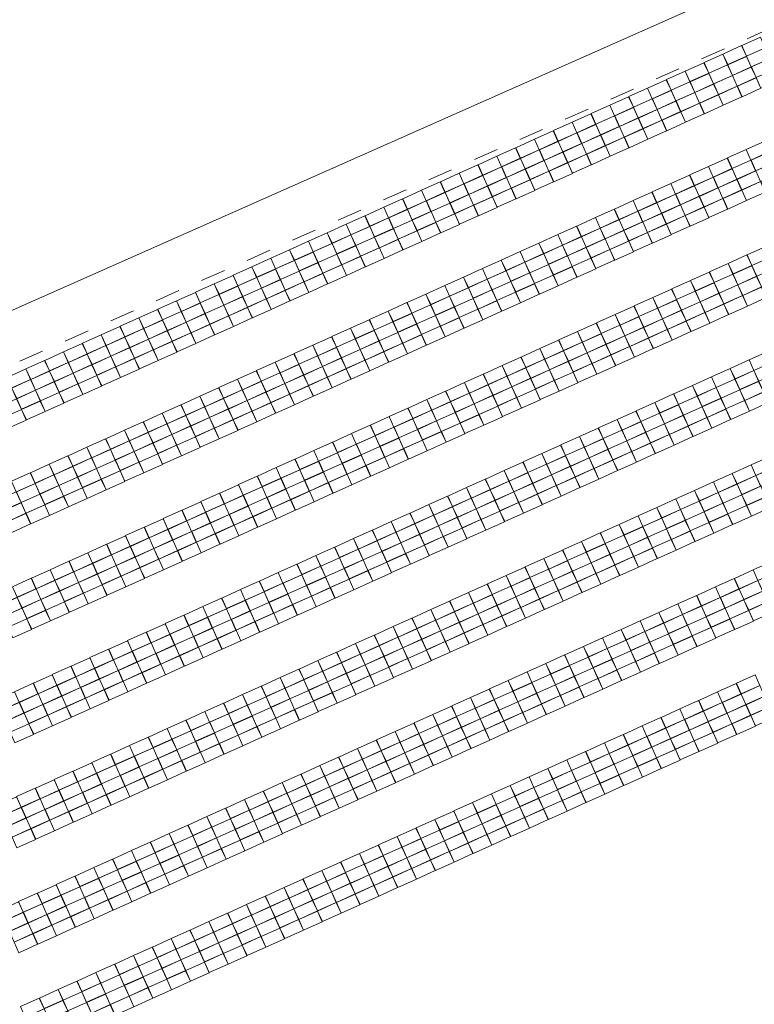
# Model space of a CAD drawing. Header units: metres. Extents: x 232744 to 233931, y 552844 to 554310.
# Tile 34 of 41: x 233587 to 233646, y 553929 to 554008. Entities that reach past the tile are written whole.
import ezdxf

# ---------------------------------------------------------------- set-up
doc = ezdxf.new("R2010")
doc.units = ezdxf.units.M
doc.linetypes.add('NLCS-HIDDEN', pattern=[4, 2, -2])
doc.layers.get('0').update_dxf_attribs({"lineweight": 18})
for name, color, linetype, lineweight in [('BH-N-contouren zonneakker', 251, 'NLCS-HIDDEN', 5), ('BH-N-hekwerk', 251, 'IE-TERREINAFSCHEIDING-KUNSTMATIG-OPEN', 18), ('GP-Modules', 252, 'Continuous', 9)]:
    doc.layers.add(name, color=color, linetype=linetype, lineweight=lineweight)
doc.linetypes.add('IE-TERREINAFSCHEIDING-KUNSTMATIG-OPEN', pattern='A,7,-1.5,[67,NLCS.SHX,S=0.75,R=0,X=0,Y=0],-1.5', length=10)

# ---------------------------------------------------------------- blocks, each defined once
blk = doc.blocks.new('fs_3851793_full')
for p, q in [((0, 0), (1.65, 0)), ((0, -0.931), (0, 0)), ((1.65, 0), (1.65, -0.931)), ((1.65, -0.931), (0, -0.931)), ((0, -0.943), (1.65, -0.943)), ((0, -1.874), (0, -0.943)), ((1.65, -0.943), (1.65, -1.874)), ((1.65, -1.874), (0, -1.874)), ((0, -1.886), (1.65, -1.886)), ((0, -2.818), (0, -1.886)), ((1.65, -1.886), (1.65, -2.818)), ((1.65, -2.818), (0, -2.818)), ((0, -2.83), (1.65, -2.83)), ((0, -3.761), (0, -2.83)), ((1.65, -2.83), (1.65, -3.761)), ((1.65, -3.761), (0, -3.761))]:
    blk.add_line(p, q)

msp = doc.modelspace()

# ---------------------------------------------------------------- linework, layer by layer
at = {"layer": 'BH-N-contouren zonneakker', "flags": 128}
msp.add_lwpolyline([(233696.21, 554028.703), (233771.841, 554063.79), (233855.886, 553897.064), (233621.819, 553791.402), (233544.962, 553961.662)], close=True, dxfattribs=at)
at = {"layer": 'BH-N-hekwerk', "flags": 128}
msp.add_lwpolyline([(233694.558, 554032.346), (233773.67, 554069.048), (233861.337, 553895.136), (233619.819, 553786.11), (233539.659, 553963.687)], close=True, dxfattribs=at)

# ---------------------------------------------------------------- block references
at = {"layer": 'GP-Modules', "rotation": 24.29533370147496}
for p in [(233645.37, 554005.804, 2.169), (233643.855, 554005.119, 2.169), (233642.339, 554004.435, 2.169), (233640.824, 554003.751, 2.169), (233637.793, 554002.383, 2.169), (233639.309, 554003.067, 2.169), (233636.278, 554001.699, 2.169), (233634.762, 554001.015, 2.169), (233633.247, 554000.331, 2.169), (233631.731, 553999.647, 2.169), (233630.216, 553998.963, 2.169), (233627.185, 553997.594, 2.169), (233628.7, 553998.278, 2.169), (233625.669, 553996.91, 2.169), (233644.213, 553996.766, 2.169), (233645.729, 553997.451, 2.169), (233624.154, 553996.226, 2.169), (233642.698, 553996.082, 2.169), (233622.639, 553995.542, 2.169), (233641.183, 553995.398, 2.169), (233621.123, 553994.858, 2.169), (233639.667, 553994.714, 2.169), (233619.608, 553994.174, 2.169), (233638.152, 553994.03, 2.169), (233616.577, 553992.806, 2.169), (233618.092, 553993.49, 2.169), (233636.636, 553993.346, 2.169), (233615.061, 553992.121, 2.169), (233635.121, 553992.662, 2.169), (233613.546, 553991.437, 2.169), (233632.09, 553991.294, 2.169), (233633.605, 553991.978, 2.169), (233612.03, 553990.753, 2.169), (233630.574, 553990.61, 2.169), (233610.515, 553990.069, 2.169), (233629.059, 553989.925, 2.169), (233608.999, 553989.385, 2.169), (233627.543, 553989.241, 2.169), (233645.804, 553988.97, 2.169), (233607.484, 553988.701, 2.169), (233626.028, 553988.557, 2.169), (233644.288, 553988.285, 2.169), (233604.453, 553987.333, 2.169), (233605.969, 553988.017, 2.169), (233624.513, 553987.873, 2.169), (233642.773, 553987.601, 2.169), (233602.938, 553986.649, 2.169), (233621.482, 553986.505, 2.169), (233622.997, 553987.189, 2.169), (233641.258, 553986.917, 2.169), (233601.422, 553985.965, 2.169), (233619.966, 553985.821, 2.169), (233639.742, 553986.233, 2.169), (233599.907, 553985.28, 2.169), (233618.451, 553985.137, 2.169), (233638.227, 553985.549, 2.169), (233598.391, 553984.596, 2.169), (233616.935, 553984.453, 2.169), (233635.196, 553984.181, 2.169), (233636.711, 553984.865, 2.169), (233596.876, 553983.912, 2.169), (233615.42, 553983.768, 2.169), (233633.68, 553983.497, 2.169), (233593.845, 553982.544, 2.169), (233595.36, 553983.228, 2.169), (233613.904, 553983.084, 2.169), (233632.165, 553982.813, 2.169), (233592.329, 553981.86, 2.169), (233610.873, 553981.716, 2.169), (233612.389, 553982.4, 2.169), (233630.649, 553982.128, 2.169), (233590.814, 553981.176, 2.169), (233609.358, 553981.032, 2.169), (233629.134, 553981.444, 2.169), (233589.299, 553980.492, 2.169), (233607.843, 553980.348, 2.169), (233627.618, 553980.76, 2.169), (233645.966, 553980.528, 2.169), (233587.783, 553979.808, 2.169), (233606.327, 553979.664, 2.169), (233624.588, 553979.392, 2.169), (233626.103, 553980.076, 2.169), (233644.451, 553979.844, 2.169), (233586.268, 553979.123, 2.169), (233604.812, 553978.98, 2.169), (233623.072, 553978.708, 2.169), (233642.935, 553979.16, 2.169), (233584.752, 553978.439, 2.169), (233603.296, 553978.296, 2.169), (233621.557, 553978.024, 2.169), (233639.904, 553977.791, 2.169), (233641.42, 553978.476, 2.169), (233601.781, 553977.612, 2.169), (233620.041, 553977.34, 2.169), (233638.389, 553977.107, 2.169), (233598.75, 553976.243, 2.169), (233600.265, 553976.927, 2.169), (233618.526, 553976.656, 2.169), (233636.873, 553976.423, 2.169), (233597.234, 553975.559, 2.169), (233617.01, 553975.972, 2.169), (233635.358, 553975.739, 2.169), (233595.719, 553974.875, 2.169), (233613.979, 553974.603, 2.169), (233615.495, 553975.287, 2.169), (233633.842, 553975.055, 2.169), (233594.203, 553974.191, 2.169), (233612.464, 553973.919, 2.169), (233632.327, 553974.371, 2.169), (233592.688, 553973.507, 2.169), (233610.948, 553973.235, 2.169), (233629.296, 553973.003, 2.169), (233630.812, 553973.687, 2.169), (233591.173, 553972.823, 2.169), (233609.433, 553972.551, 2.169), (233627.781, 553972.319, 2.169), (233588.142, 553971.455, 2.169), (233589.657, 553972.139, 2.169), (233607.918, 553971.867, 2.169), (233626.265, 553971.635, 2.169), (233646.128, 553972.086, 2.169), (233586.626, 553970.77, 2.169), (233606.402, 553971.183, 2.169), (233624.75, 553970.95, 2.169), (233643.097, 553970.718, 2.169), (233644.613, 553971.402, 2.169), (233585.111, 553970.086, 2.169), (233604.887, 553970.499, 2.169), (233623.234, 553970.266, 2.169), (233641.582, 553970.034, 2.169), (233601.856, 553969.13, 2.169), (233603.371, 553969.815, 2.169), (233621.719, 553969.582, 2.169), (233640.066, 553969.35, 2.169), (233600.34, 553968.446, 2.169), (233620.203, 553968.898, 2.169), (233638.551, 553968.666, 2.169), (233598.825, 553967.762, 2.169), (233617.172, 553967.53, 2.169), (233618.688, 553968.214, 2.169), (233637.036, 553967.982, 2.169), (233597.309, 553967.078, 2.169), (233615.657, 553966.846, 2.169), (233635.52, 553967.297, 2.169), (233595.794, 553966.394, 2.169), (233614.142, 553966.162, 2.169), (233632.489, 553965.929, 2.169), (233634.005, 553966.613, 2.169), (233594.278, 553965.71, 2.169), (233612.626, 553965.478, 2.169), (233630.974, 553965.245, 2.169), (233591.248, 553964.342, 2.169), (233592.763, 553965.026, 2.169), (233611.111, 553964.793, 2.169), (233629.458, 553964.561, 2.169), (233589.732, 553963.658, 2.169), (233609.595, 553964.109, 2.169), (233627.943, 553963.877, 2.169), (233646.29, 553963.645, 2.169), (233588.217, 553962.974, 2.169), (233606.564, 553962.741, 2.169), (233608.08, 553963.425, 2.169), (233626.427, 553963.193, 2.169), (233644.775, 553962.96, 2.169), (233586.701, 553962.289, 2.169), (233605.049, 553962.057, 2.169), (233624.912, 553962.509, 2.169), (233643.26, 553962.276, 2.169), (233585.186, 553961.605, 2.169), (233603.533, 553961.373, 2.169), (233621.881, 553961.141, 2.169), (233623.396, 553961.825, 2.169), (233641.744, 553961.592, 2.169), (233602.018, 553960.689, 2.169), (233620.366, 553960.456, 2.169), (233640.229, 553960.908, 2.169), (233600.502, 553960.005, 2.169), (233618.85, 553959.772, 2.169), (233638.713, 553960.224, 2.169), (233598.987, 553959.321, 2.169), (233617.335, 553959.088, 2.169), (233635.682, 553958.856, 2.169), (233637.198, 553959.54, 2.169), (233597.472, 553958.637, 2.169), (233615.819, 553958.404, 2.169), (233634.167, 553958.172, 2.169), (233594.441, 553957.268, 2.169), (233595.956, 553957.952, 2.169), (233614.304, 553957.72, 2.169), (233632.651, 553957.488, 2.169), (233592.925, 553956.584, 2.169), (233612.788, 553957.036, 2.169), (233631.136, 553956.804, 2.169), (233591.41, 553955.9, 2.169), (233609.757, 553955.668, 2.169), (233611.273, 553956.352, 2.169), (233629.62, 553956.119, 2.169), (233589.894, 553955.216, 2.169), (233608.242, 553954.984, 2.169), (233628.105, 553955.435, 2.169), (233588.379, 553954.532, 2.169), (233606.726, 553954.299, 2.169), (233625.074, 553954.067, 2.169), (233626.59, 553954.751, 2.169), (233644.937, 553954.519, 2.169), (233586.863, 553953.848, 2.169), (233605.211, 553953.615, 2.169), (233623.559, 553953.383, 2.169), (233643.422, 553953.835, 2.169), (233585.348, 553953.164, 2.169), (233603.696, 553952.931, 2.169), (233622.043, 553952.699, 2.169), (233640.391, 553952.466, 2.169), (233641.906, 553953.151, 2.169), (233602.18, 553952.247, 2.169), (233620.528, 553952.015, 2.169), (233638.875, 553951.782, 2.169), (233599.149, 553950.879, 2.169), (233600.665, 553951.563, 2.169), (233619.012, 553951.331, 2.169), (233637.36, 553951.098, 2.169), (233597.634, 553950.195, 2.169), (233617.497, 553950.647, 2.169), (233635.844, 553950.414, 2.169), (233596.118, 553949.511, 2.169), (233614.466, 553949.278, 2.169), (233615.981, 553949.962, 2.169), (233634.329, 553949.73, 2.169), (233594.603, 553948.827, 2.169), (233612.95, 553948.594, 2.169), (233632.814, 553949.046, 2.169), (233593.087, 553948.143, 2.169), (233611.435, 553947.91, 2.169), (233629.783, 553947.678, 2.169), (233631.298, 553948.362, 2.169), (233591.572, 553947.458, 2.169), (233609.92, 553947.226, 2.169), (233628.267, 553946.994, 2.169), (233588.541, 553946.09, 2.169), (233590.056, 553946.774, 2.169), (233608.404, 553946.542, 2.169), (233626.752, 553946.31, 2.169), (233587.026, 553945.406, 2.169), (233606.889, 553945.858, 2.169), (233625.236, 553945.625, 2.169), (233585.51, 553944.722, 2.169), (233605.373, 553945.174, 2.169), (233623.721, 553944.941, 2.169), (233602.342, 553943.805, 2.169), (233603.858, 553944.49, 2.169), (233622.205, 553944.257, 2.169), (233600.827, 553943.121, 2.169), (233620.69, 553943.573, 2.169), (233599.311, 553942.437, 2.169), (233617.659, 553942.205, 2.169), (233619.174, 553942.889, 2.169), (233597.796, 553941.753, 2.169), (233616.144, 553941.521, 2.169), (233596.28, 553941.069, 2.169), (233614.628, 553940.837, 2.169), (233594.765, 553940.385, 2.169), (233613.113, 553940.153, 2.169), (233591.734, 553939.017, 2.169), (233593.25, 553939.701, 2.169), (233611.597, 553939.468, 2.169), (233590.219, 553938.333, 2.169), (233610.082, 553938.784, 2.169), (233588.703, 553937.649, 2.169), (233607.051, 553937.416, 2.169), (233608.566, 553938.1, 2.169), (233587.188, 553936.964, 2.169), (233605.535, 553936.732, 2.169), (233585.672, 553936.28, 2.169), (233604.02, 553936.048, 2.169), (233602.504, 553935.364, 2.169), (233600.989, 553934.68, 2.169), (233599.474, 553933.996, 2.169), (233596.443, 553932.627, 2.169), (233597.958, 553933.312, 2.169), (233594.927, 553931.943, 2.169), (233593.412, 553931.259, 2.169), (233591.896, 553930.575, 2.169), (233590.381, 553929.891, 2.169), (233588.865, 553929.207, 2.169), (233587.35, 553928.523, 2.169)]:
    msp.add_blockref('fs_3851793_full', p, dxfattribs=at)

doc.saveas('drawing.dxf')
